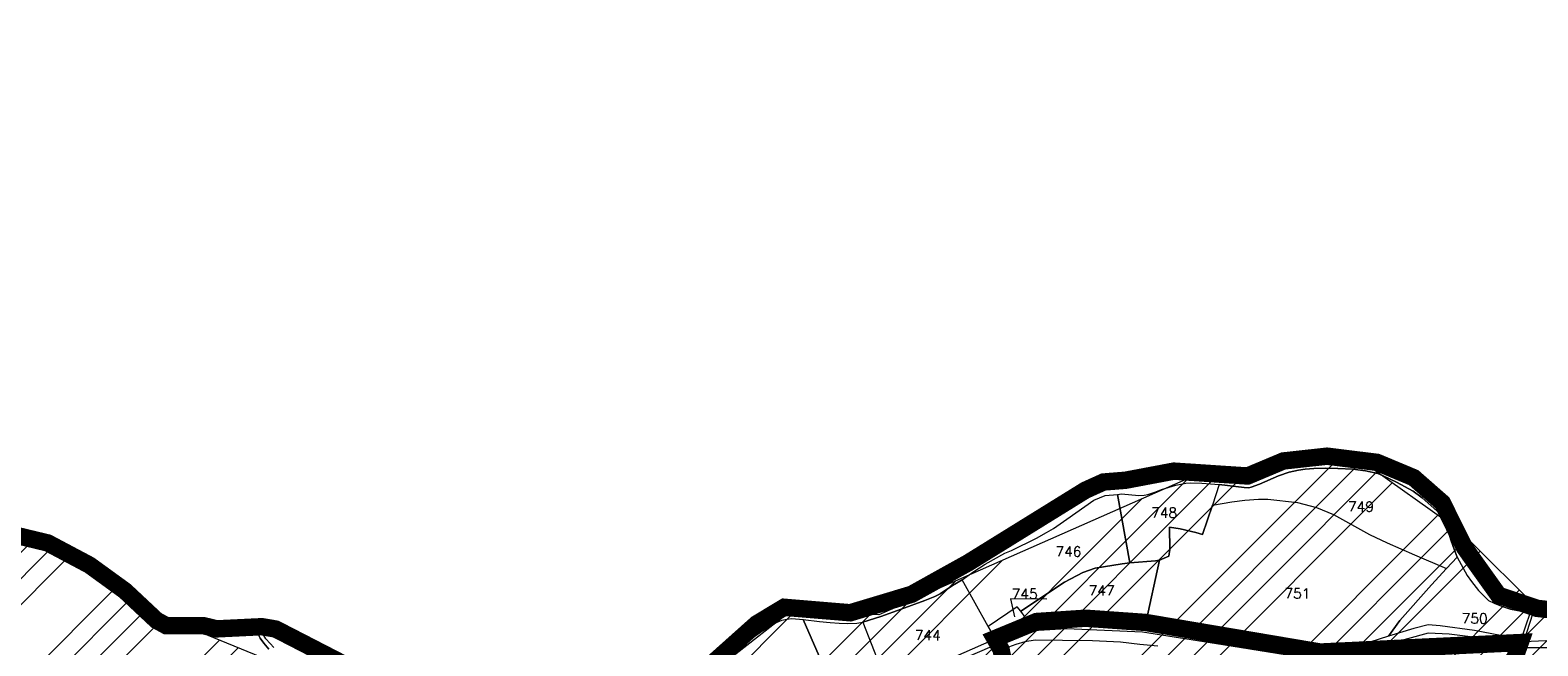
# Model space of a CAD drawing. Header units: metres. Extents: x 578835 to 593571, y 248557 to 255108.
# Tile 98 of 251: x 581736 to 582256, y 252691 to 252903. Entities that reach past the tile are written whole.
import ezdxf

# ---------------------------------------------------------------- set-up
doc = ezdxf.new("R2010")
doc.units = ezdxf.units.M
doc.linetypes.add('CACHEX2', pattern=[0.75, 0.5, -0.25])
doc.linetypes.add('SOLID_LINE', pattern=[0])
for name, color, linetype, lineweight in [('Cad-HYDROGRAPHI_COURS_D_EAU28', 5, 'SOLID_LINE', 0), ('Cad-PARCELLAIRE_PARCELLE1', 250, 'SOLID_LINE', 0), ('Cad-RESEAU_ROUT_AXE_DE_VOIE26', 255, 'SOLID_LINE', 0), ('Cad-TOPONYMIE_DETAIL_PARCELLAIR181', 7, 'SOLID_LINE', 0), ('Cad-TOPONYMIE_NUMERO_DE_PARCELL182', 250, 'SOLID_LINE', 0), ('PLU', 7, 'CACHEX2', 5), ('PPRIF - contour', 10, 'Continuous', 9)]:
    doc.layers.add(name, color=color, linetype=linetype, lineweight=lineweight)
doc.styles.add('TEXTSTYLE_45_11', font='txt.shx', dxfattribs={"oblique": 50})

msp = doc.modelspace()

# ---------------------------------------------------------------- hatches: boundary and pattern name
at = {"layer": 'PPRIF - contour', "lineweight": 15}
h = msp.add_hatch(dxfattribs=at)
h.set_pattern_fill('ANSI34', color=30, scale=2, style=0)
h.paths.add_polyline_path([(583168.56, 249236.59), (583178.02, 249273.37), (583184.15, 249314.36), (583186.86, 249348.54), (583183.82, 249412.65), (583188.31, 249497.75), (583209.56, 249638.59), (583209.57, 249654.16), (583202.87, 249764.69), (583181.22, 249772.54), (583212.18, 249841.81), (583235.33, 249974.64), (583193.51, 249985.09), (583186.04, 250045.54), (583188.28, 250067.18), (583195.8, 250078.07), (583245.78, 250078.37), (583251.01, 250132.85), (583194.25, 250138.82), (583209.94, 250168.32), (583209.19, 250188.47), (583208.21, 250203.8), (583217.43, 250267.61), (583213.64, 250277.41), (583256.98, 250284.74), (583262.34, 250350.34), (583266.18, 250436.39), (583274.5, 250436.7), (583214.43, 250499.33), (583184.56, 250537.39), (583218.91, 250547.09), (583241.07, 250552.07), (583269.68, 250547.09), (583271.18, 250569.48), (583274.91, 250580.67), (583286.48, 250597.77), (583293.66, 250716.62), (583278.73, 250731.44), (583193.67, 250750.25), (583156.78, 250759.28), (583135.71, 250831.5), (583141.39, 250856.49), (583145.69, 250864.01), (583161.1, 250891.6), (583169.34, 250905.21), (583172.57, 250920.26), (583171.49, 250936.38), (583169.31, 250950.6), (583181.85, 251003.26), (583206.95, 251084.03), (583216.62, 251114.12), (583232.39, 251161.77), (583245.29, 251209.41), (583234.54, 251210.94), (583234.1, 251288.09), (583244.66, 251288.39), (583237.9, 251328.73), (583229.54, 251356.01), (583200.13, 251357.42), (583190.46, 251371.39), (583189.74, 251379.63), (583190.1, 251406.14), (583244.22, 251415.82), (583256.04, 251419.04), (583270.74, 251430.86), (583295.47, 251440.89), (583325.21, 251451.64), (583340.94, 251464.43), (583366, 251457.91), (583398.59, 251444.88), (583422.15, 251436.37), (583417.63, 251462.92), (583418.14, 251495.99), (583409.11, 251546.1), (583400.09, 251585.18), (583359.99, 251579.17), (583344.95, 251609.23), (583333.92, 251624.76), (583325.9, 251633.28), (583319.39, 251648.31), (583296.33, 251649.31), (583292.32, 251666.85), (583282.01, 251764.42), (583240.65, 251790.03), (583212.78, 251805.76), (583221.32, 251831.82), (583251.44, 251830.48), (583273.02, 251828.23), (583262.67, 251903.93), (583199.69, 251895.44), (583192.95, 251945.32), (583256.33, 251954.31), (583243.74, 252050.47), (583214.52, 252068.27), (583208.68, 252073.66), (583201.93, 252137.92), (583178.11, 252135.22), (583183.95, 252176.12), (583226.69, 252181.65), (583216.8, 252253.1), (583210.96, 252307.92), (583193.36, 252422.33), (583178.97, 252519.84), (583167.73, 252607.66), (583178.52, 252614.4), (583188.29, 252625.39), (583184.93, 252642.05), (583192.13, 252639.75), (583210.89, 252641.9), (583205.05, 252676.95), (583200.1, 252708.47), (583205.05, 252708.02), (583194.96, 252797.38), (583191.02, 252799.28), (583173.51, 252800.6), (583168.08, 252797.59), (583165.67, 252793.82), (583165.69, 252787.69), (583073.05, 252815.41), (583065.66, 252814.13), (583065.94, 252812.7), (583046.85, 252808.33), (583047.04, 252816.04), (582997.15, 252812.42), (582995.86, 252782.45), (582980.16, 252787.72), (582949.89, 252804.92), (582947.27, 252800.69), (582935.19, 252777.61), (582924.38, 252768.8), (582917.32, 252760.63), (582910.91, 252748.5), (582903.76, 252736.42), (582880, 252724.86), (582817.58, 252706.15), (582782.59, 252696.37), (582747.69, 252696.56), (582653.19, 252726.32), (582583.51, 252736.7), (582547.53, 252745.89), (582391.95, 252693.83), (582342.71, 252696.56), (582258, 252701.11), (582228.89, 252730.03), (582194.3, 252754.65), (582137.15, 252749.12), (582028.37, 252701.22), (581997.03, 252701.83), (581923.09, 252643.99), (581895.44, 252653.82), (581782.97, 252699.88), (581749.17, 252724.45), (581694.48, 252730.59), (581626.87, 252779.73), (581623.69, 252832.13), (581568.99, 252867.14), (581549.94, 252902.76), (581520.9, 252875.84), (581488.95, 252861.1), (581415.1, 252871.66), (581333.97, 252861.22), (581285.87, 252845.9), (581226.26, 252859.41), (581213.27, 252848.96), (581176.79, 252829.19), (581135.62, 252832.26), (581093.83, 252851.3), (581026.18, 252865.71), (580894.22, 252859.98), (580764.18, 252821.75), (580666.25, 252837.89), (580606.97, 252807.31), (580553.37, 252825.96), (580518.38, 252831.19), (580426.24, 252844.58), (580314.78, 252864.48), (580232.54, 252861.61), (580193.34, 252877.86), (579737.68, 252731.06), (579339.29, 252594.91), (579467.34, 252529.95), (579492.26, 252526.53), (579537.88, 252506.87), (579628.29, 252501.98), (579673.34, 252488.27), (579756.55, 252421.24), (579801.62, 252412.32), (579849.52, 252376.66), (579890.09, 252373.24), (579954.11, 252362.98), (580003.08, 252331.22), (580020.69, 252319.86), (580037.79, 252307.65), (580048.55, 252295.44), (580067.12, 252269.55), (580095.49, 252178.46), (580127.66, 252086.63), (580157.22, 252011.67), (580209.32, 251928.46), (580208.41, 251858.24), (580196.24, 251818.11), (580206.29, 251790.3), (580227.07, 251716.54), (580274.53, 251673.98), (580324.82, 251599.61), (580345.2, 251567.99), (580352.27, 251548.44), (580380.56, 251474.57), (580498.13, 251465.11), (580632.34, 251425.65), (580688.87, 251403.81), (580903, 251328.66), (581057.22, 251304.45), (581128.89, 251277.45), (581306.24, 251176.53), (581363.6, 251156.15), (581418.4, 251079.72), (581465.72, 250967.17), (581546.02, 250830.88), (581604.72, 250760.44), (581621.29, 250710.76), (581635.31, 250677.64), (581677.37, 250643.25), (581761.5, 250538.8), (581878.03, 250481.58), (581978.36, 250416.05), (582083.64, 250336.15), (582132.06, 250252.96), (582193.12, 250147.32), (582211.34, 250118.18), (582217.79, 250080.35), (582244.22, 249930.09), (582252.92, 249788.8), (582279.87, 249720.73), (582264.14, 249693.23), (582229.1, 249576.98), (582243.69, 249504.21), (582236.53, 249458.37), (582233.12, 249417.21), (582207.89, 249404.14), (582210.7, 249314.66), (582282.52, 249136.36), (582365.79, 249069.63), (582329.51, 248868.66), (582370.33, 248802.93), (582389.99, 248830.88), (582435.35, 248829.37), (582475.81, 248930.64), (582488.18, 248933.83), (582505.04, 248934.94), (582536.56, 248931.03), (582545.58, 248873.46), (582547.73, 248837.81), (582559.27, 248733.3), (582660.26, 248731.96), (582707.75, 248722.61), (582711.09, 248844.25), (582713.77, 248853.61), (582730.11, 248933.31), (582770.57, 249048.63), (582781.22, 249070.77), (582782.86, 249074.05), (582786.69, 249073.51), (582794.34, 249066.4), (582795.98, 249060.39), (582802, 249037.44), (582837.54, 249029.24), (582847.92, 249019.4), (582859.41, 249022.68), (582870.89, 249021.59), (582882.91, 249029.79), (582897.68, 249024.87), (582894.41, 249004.61), (582898.78, 248991.5), (582903.16, 248984.94), (582914.71, 248986.01), (582980.86, 249040.12), (583036.72, 249107.47), (583089.79, 249152.85), (583096.96, 249144.66), (583169.29, 249123.72), (583150.9, 249178.85), (583158.77, 249200.15)])

# ---------------------------------------------------------------- linework, layer by layer
at = {"layer": 'Cad-HYDROGRAPHI_COURS_D_EAU28'}
for points in [[(582270.87, 252701.75), (582255.49, 252703.37), (582251.13, 252704.34), (582248.69, 252704.92), (582246.05, 252705.81), (582243.91, 252706.75), (582242.1, 252707.83), (582239.63, 252709.74), (582237.83, 252711.49), (582235.53, 252714.42), (582234.11, 252716.63), (582232.74, 252719.19), (582231.44, 252722.1), (582230.34, 252724.35), (582230.34, 252724.35), (582230.34, 252724.35), (582227.04, 252732.32), (582224.04, 252737.64), (582222.71, 252739.76), (582220.08, 252742.56), (582217.14, 252745.32), (582212.84, 252748.41), (582210.49, 252749.9), (582208.19, 252750.81), (582205.63, 252751.94), (582200.2, 252753.72), (582197.08, 252754.57), (582192.16, 252755.27), (582187.09, 252755.75), (582182.96, 252755.85), (582176.13, 252755.73), (582173.26, 252755.6), (582170.61, 252754.82), (582167.94, 252754.15), (582163.83, 252752.14), (582159.45, 252750.21), (582155.59, 252749), (582147.37, 252749.76), (582138.4, 252750.57), (582130.15, 252750.67), (582122.63, 252750.05), (582113.44, 252747.5), (582105.9, 252746.98), (582102.15, 252745.44), (582099.62, 252744.12), (582091.43, 252737.63), (582084.85, 252733.52), (582077.56, 252729.02), (582073.63, 252726.68), (582069.54, 252724.45), (582059.18, 252719.12), (582056.1, 252717.53), (582050.3, 252713.93), (582046.07, 252711.24), (582043.85, 252710.16), (582039.65, 252708.25), (582030.16, 252705.34), (582021.1, 252702.36), (582018.5, 252701.92), (582016.28, 252701.85), (582008.66, 252702.21), (582001.23, 252703.38), (581995.68, 252703.81), (581994.18, 252703.01), (581990.4, 252700.81), (581986.27, 252698.01), (581981.76, 252694.73), (581975.44, 252689.53)], [(581980.46, 252689.5), (581983.99, 252692.69), (581987.95, 252695.59), (581990.61, 252697.25), (581993.3, 252698.71), (581994.89, 252699.4), (581996.59, 252699.76), (581998.3, 252700.01), (582002.28, 252699.67), (582007.87, 252698.91), (582011.53, 252698.55), (582014.67, 252698.37), (582017.64, 252698.28), (582020.76, 252698.42), (582022.8, 252698.71), (582028.99, 252700.67), (582036.11, 252703.16), (582044.27, 252706.18), (582047.61, 252707.58), (582049.51, 252708.51), (582053.73, 252711.31), (582057.11, 252713.27), (582061.16, 252716.17), (582065.07, 252718.72), (582071.76, 252722.51), (582074.08, 252723.38), (582082.7, 252727.66), (582086.16, 252729.62), (582088.6, 252731.05), (582093.2, 252734.22), (582102.54, 252740.8), (582106.45, 252742.34), (582110.62, 252742.69), (582112.01, 252742.92), (582117.98, 252742.41), (582119.88, 252742.46), (582121.18, 252742.68), (582123.5, 252743.54), (582125.81, 252744.4), (582130.79, 252745.93), (582134.28, 252746.66), (582135.92, 252746.8), (582139.8, 252746.68), (582145.77, 252746.17), (582154.35, 252745.1), (582155.92, 252745.01), (582156.81, 252745.2), (582159.68, 252746.33), (582166.22, 252749.11), (582169.9, 252750.42), (582173.05, 252751.12), (582175.42, 252751.43), (582178.36, 252751.67), (582182.4, 252751.78), (582186.68, 252751.7), (582191.82, 252751.46), (582196.23, 252750.83), (582200.44, 252749.95), (582202.31, 252749.21), (582206.86, 252747.03), (582212.64, 252743.83), (582215.81, 252741.53), (582221.86, 252736.12), (582222.89, 252734.65), (582223.99, 252732.28), (582224.97, 252729.36), (582225.76, 252726.75), (582226.84, 252723.83), (582227.81, 252721.12), (582231.29, 252714.84), (582232.79, 252712.73), (582235.2, 252709.59), (582237.26, 252707.53), (582238.6, 252706.2), (582240.58, 252705.24), (582243.14, 252704.24), (582246.19, 252703.15), (582248.7, 252702.69), (582252.97, 252702.04), (582254.04, 252701.9), (582261.7, 252701.09)], [(581845.35, 252684.83), (581829.07, 252692.4), (581820.34, 252696.24), (581815.58, 252697.07), (581814.19, 252696.84), (581799.98, 252696.33), (581794.93, 252696.58), (581782.5, 252697.44), (581779.21, 252699.28), (581774.14, 252703.76), (581768.32, 252709.41), (581763.19, 252713.56), (581756.11, 252718.32), (581749.97, 252721.93), (581741.73, 252725.92), (581736.98, 252727.43), (581731.2, 252728.51)], [(581734.92, 252726.48), (581741.37, 252724.12), (581753.18, 252717.96), (581763.3, 252711.22), (581772.45, 252703.29), (581778.23, 252698.2), (581781.1, 252696.43), (581783.65, 252695.53), (581788.96, 252695.08), (581800.43, 252694.81), (581814.02, 252695.05), (581815.94, 252695.65), (581815.94, 252695.65), (581815.94, 252695.65), (581819.45, 252695.05), (581822, 252694.14), (581825.41, 252692.76), (581839.85, 252685.72)], [(581819.72, 252689.94), (581818.36, 252691.4), (581816.91, 252692.94), (581816.16, 252694.11), (581815.94, 252695.65), (581814.02, 252695.05), (581814.02, 252695.05), (581814.02, 252695.05), (581814.99, 252693.23), (581816.21, 252691.43), (581817.94, 252689.47)]]:
    msp.add_lwpolyline(points, dxfattribs=at)
at = {"layer": 'Cad-PARCELLAIRE_PARCELLE1'}
for points in [[(582145.77, 252746.17), (582143.48, 252739.08), (582150.06, 252740.18), (582154.55, 252740.77), (582159.31, 252741.06), (582162.51, 252741.1), (582172.74, 252739.95), (582179.32, 252738.27), (582185.2, 252735.85), (582197.64, 252728.98), (582203.66, 252726.03), (582213.07, 252721.91), (582224.17, 252717.25), (582227.81, 252721.12), (582226.84, 252723.83), (582225.76, 252726.75), (582224.97, 252729.36), (582223.99, 252732.28), (582222.89, 252734.65), (582221.86, 252736.12), (582215.81, 252741.53), (582212.64, 252743.83), (582206.86, 252747.03), (582202.31, 252749.21), (582200.44, 252749.95), (582196.23, 252750.83), (582191.82, 252751.46), (582186.68, 252751.7), (582182.4, 252751.78), (582178.36, 252751.67), (582175.42, 252751.43), (582173.05, 252751.12), (582169.9, 252750.42), (582166.22, 252749.11), (582159.68, 252746.33), (582156.81, 252745.2), (582155.92, 252745.01), (582154.35, 252745.1), (582145.77, 252746.17), (582145.77, 252746.17)], [(582145.77, 252746.17), (582143.48, 252739.08), (582140.04, 252728.98), (582137.75, 252729.68), (582132.29, 252730.9), (582128.62, 252731.48), (582128.76, 252723.8), (582128.38, 252721.43), (582125.12, 252720.05), (582123.74, 252719.82), (582114.88, 252719.19), (582110.62, 252742.69), (582112.01, 252742.92), (582117.98, 252742.41), (582119.88, 252742.46), (582121.18, 252742.68), (582123.5, 252743.54), (582125.81, 252744.4), (582130.79, 252745.93), (582134.28, 252746.66), (582135.92, 252746.8), (582139.8, 252746.68), (582145.77, 252746.17), (582145.77, 252746.17)], [(582110.62, 252742.69), (582114.88, 252719.19), (582112.28, 252718.86), (582102.93, 252717.3), (582098.77, 252715.85), (582092.45, 252712.53), (582077.38, 252702.47), (582076.01, 252704.03), (582066.12, 252697.19), (582057.11, 252713.27), (582061.16, 252716.17), (582065.07, 252718.72), (582071.76, 252722.51), (582074.08, 252723.38), (582082.7, 252727.66), (582086.16, 252729.62), (582088.6, 252731.05), (582093.2, 252734.22), (582102.54, 252740.8), (582106.45, 252742.34), (582110.62, 252742.69), (582110.62, 252742.69)], [(582120.4, 252698.48), (582109.86, 252699.38), (582099.67, 252699.98), (582093, 252699.98), (582082.71, 252698.8), (582080.27, 252698.36), (582077.38, 252702.47), (582092.45, 252712.53), (582098.77, 252715.85), (582102.93, 252717.3), (582112.28, 252718.86), (582114.88, 252719.19), (582123.74, 252719.82), (582125.12, 252720.05), (582120.4, 252698.48), (582120.4, 252698.48)], [(582227.81, 252721.12), (582231.29, 252714.84), (582232.79, 252712.73), (582235.2, 252709.59), (582237.26, 252707.53), (582238.6, 252706.2), (582240.58, 252705.24), (582243.14, 252704.24), (582246.19, 252703.15), (582248.7, 252702.69), (582252.97, 252702.04), (582249.52, 252691.94), (582242.74, 252694.17), (582233.86, 252695.89), (582222.02, 252697.46), (582217.8, 252697.78), (582212.88, 252696.48), (582204.19, 252693.85), (582208.11, 252699.31), (582218.95, 252711.58), (582224.17, 252717.25), (582227.81, 252721.12), (582227.81, 252721.12)], [(582022.8, 252698.71), (582031.47, 252676.69), (582068.45, 252692.92), (582066.12, 252697.19), (582057.11, 252713.27), (582053.73, 252711.31), (582049.51, 252708.51), (582047.61, 252707.58), (582044.27, 252706.18), (582036.11, 252703.16), (582028.99, 252700.67), (582022.8, 252698.71), (582022.8, 252698.71)], [(581964.74, 252673.48), (581969.32, 252677.88), (581971.43, 252680.16), (581973.79, 252682.59), (581977.65, 252686.7), (581980.46, 252689.5), (581983.99, 252692.69), (581987.95, 252695.59), (581990.61, 252697.25), (581993.3, 252698.71), (581994.89, 252699.4), (581996.59, 252699.76), (581998.3, 252700.01), (582002.28, 252699.67), (582015.23, 252669.88), (582008.46, 252667.08), (581998.63, 252663.37), (581990.59, 252659.91), (581987.1, 252658.29), (581978.85, 252654.37), (581975.09, 252652.16), (581964.74, 252673.48), (581964.74, 252673.48)], [(582031.47, 252676.69), (582015.23, 252669.88), (582002.28, 252699.67), (582007.87, 252698.91), (582011.53, 252698.55), (582014.67, 252698.37), (582017.64, 252698.28), (582020.76, 252698.42), (582022.8, 252698.71), (582031.47, 252676.69), (582031.47, 252676.69)], [(582077.38, 252702.47), (582076.01, 252704.03), (582066.12, 252697.19), (582068.45, 252692.92), (582080.27, 252698.36), (582077.38, 252702.47), (582077.38, 252702.47)], [(582261.79, 252692.07), (582258.39, 252692.24), (582250.84, 252691.94), (582254.04, 252701.9), (582261.7, 252701.09), (582261.79, 252692.07), (582261.79, 252692.07)]]:
    msp.add_lwpolyline(points, close=True, dxfattribs=at)
for points in [[(582180.59, 252688.33), (582163.7, 252691.26), (582149.21, 252693.96), (582136.59, 252696.14), (582126.48, 252697.75), (582120.4, 252698.48), (582125.12, 252720.05), (582128.38, 252721.43), (582128.76, 252723.8), (582128.62, 252731.48), (582132.29, 252730.9), (582137.75, 252729.68), (582140.04, 252728.98), (582143.48, 252739.08), (582150.06, 252740.18), (582154.55, 252740.77), (582159.31, 252741.06), (582162.51, 252741.1), (582172.74, 252739.95), (582179.32, 252738.27), (582185.2, 252735.85), (582197.64, 252728.98), (582203.66, 252726.03), (582213.07, 252721.91), (582224.17, 252717.25), (582218.95, 252711.58), (582208.11, 252699.31), (582204.19, 252693.85), (582204.19, 252693.85), (582204.19, 252693.85), (582197.77, 252691.77), (582185.73, 252687.97)], [(581817.94, 252689.47), (581816.21, 252691.43), (581814.99, 252693.23), (581814.02, 252695.05), (581800.43, 252694.81), (581788.96, 252695.08), (581783.65, 252695.53), (581781.1, 252696.43), (581778.23, 252698.2), (581772.45, 252703.29), (581763.3, 252711.22), (581753.18, 252717.96), (581741.37, 252724.12), (581734.92, 252726.48)], [(581819.72, 252689.94), (581818.36, 252691.4), (581816.91, 252692.94), (581816.16, 252694.11), (581815.94, 252695.65), (581819.45, 252695.05), (581822, 252694.14), (581825.41, 252692.76), (581839.85, 252685.72)], [(582124.61, 252690.47), (582118.38, 252691.06), (582111.72, 252691.84), (582102.05, 252692.26), (582091.65, 252692.4), (582082.24, 252692.51), (582078.75, 252691.99), (582075.61, 252691.07), (582070.49, 252689.19)], [(582204.31, 252688.52), (582213.64, 252691.3), (582216.54, 252692.1), (582219.46, 252692.57), (582223.17, 252692.65), (582227.65, 252692.24), (582232.79, 252691), (582236.42, 252689.85)]]:
    msp.add_lwpolyline(points, dxfattribs=at)
at = {"layer": 'Cad-RESEAU_ROUT_AXE_DE_VOIE26'}
msp.add_lwpolyline([(582261.76, 252689.88), (582249.77, 252689.93), (582243.58, 252691.07), (582233.38, 252693.5), (582225.06, 252694.62), (582217.83, 252694.9), (582204.83, 252691.34), (582184.23, 252684.88), (582146.96, 252690.94), (582119.26, 252695.33), (582093.03, 252696.44), (582083.44, 252695.82), (582078.24, 252694.77), (582068.09, 252690.64), (582040.68, 252678.9), (582017.18, 252668.86), (581991.2, 252658.03), (581979.05, 252652.38), (581971.65, 252647.28), (581955.65, 252636.53), (581944.33, 252629.56), (581936.15, 252625.11), (581927.21, 252621.73)], dxfattribs=at)
at = {"layer": 'Cad-TOPONYMIE_DETAIL_PARCELLAIR181'}
msp.add_lwpolyline([(582086.26, 252706.67), (582073.73, 252706.74), (582075.15, 252700.51), (582075.15, 252700.51)], dxfattribs=at)
at = {"layer": 'PLU', "color": 7, "ltscale": 2, "const_width": 6}
for points in [[(581949.1, 252665.02), (581986.22, 252698.15), (581995.7, 252703.85), (582018.49, 252701.96), (582039.65, 252708.32), (582059.16, 252719.17), (582099.59, 252744.2), (582105.86, 252747.03), (582113.42, 252747.63), (582130.12, 252750.78), (582155.55, 252749.1), (582167.89, 252754.28), (582182.97, 252755.93), (582200.2, 252753.8), (582212.84, 252748.52), (582222.71, 252739.86), (582230.35, 252724.47), (582242.12, 252707.98), (582255.48, 252703.47), (582286.68, 252700.13)], [(581731.17, 252728.55), (581741.7, 252726.02), (581756.08, 252718.39), (581768.32, 252709.52), (581779.17, 252699.36), (581782.52, 252697.53), (581795.34, 252697.53), (581800, 252696.41), (581815.56, 252697.16), (581820.32, 252696.35), (581861.8, 252674.98)], [(582226.58, 252626.43), (582249.58, 252691.69), (582180.6, 252688.42), (582120.36, 252698.62), (582099.67, 252700.08), (582082.73, 252698.94), (582068.4, 252693.03), (582070.5, 252689.31), (582077.14, 252657.89)]]:
    msp.add_lwpolyline(points, dxfattribs=at)
at = {"layer": 'PPRIF - contour', "flags": 128}
msp.add_lwpolyline([(582747.69, 252696.56), (582653.19, 252726.32), (582583.51, 252736.7), (582547.53, 252745.89), (582391.95, 252693.83), (582342.71, 252696.56), (582258, 252701.11), (582228.89, 252730.03), (582194.3, 252754.65), (582137.15, 252749.12), (582028.37, 252701.22), (581997.03, 252701.83), (581923.09, 252643.99), (581895.44, 252653.82), (581782.97, 252699.88), (581749.17, 252724.45), (581694.48, 252730.59)], dxfattribs=at)

# ---------------------------------------------------------------- texts
at = {"layer": 'Cad-TOPONYMIE_NUMERO_DE_PARCELL182', "style": 'TEXTSTYLE_45_11'}
for s, p in [('748', (582122.25, 252734.74)), ('749', (582190.15, 252736.83)), ('746', (582089.24, 252721.35)), ('745', (582074.14, 252706.77)), ('747', (582100.7, 252707.92)), ('751', (582168.21, 252706.91)), ('750', (582229.37, 252698.29)), ('744', (582040.71, 252692.5))]:
    msp.add_text(s, height=3.491, rotation=359.5887, dxfattribs=at).set_placement(p)

doc.saveas('drawing.dxf')
